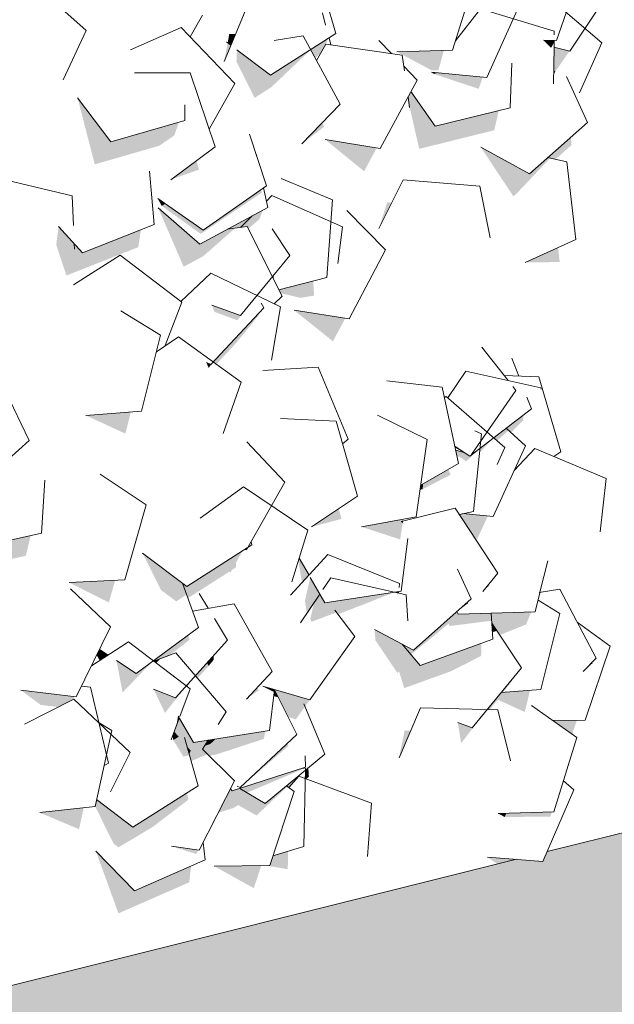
# Model space of a CAD drawing. Header units: millimetres. Extents: x 7522813 to 7573737, y -9734 to 10800.
# Tile 22 of 71: x 7533813 to 7534484, y 1166 to 2278. Entities that reach past the tile are written whole.
import ezdxf

# ---------------------------------------------------------------- set-up
doc = ezdxf.new("R2010")
doc.units = ezdxf.units.MM
doc.header["$MEASUREMENT"] = 0
for name, color, linetype in [('Nowe_130-Z Teren otaczajacy', 7, 'Continuous'), ('Nowe_2025-10-27 Żywopłot', 7, 'Continuous'), ('Nowe_280-A Dachy Powłoki', 7, 'Continuous')]:
    doc.layers.add(name, color=color, linetype=linetype)
for name, color, linetype, lineweight, true_color in [('Nowe_130-Z Teren otaczajacy_Nr_pióra__81', 7, 'Continuous', 13, 0x6a6a6a), ('Nowe_2025-10-27 Żywopłot_Nr_pióra__81', 7, 'Continuous', 13, 0x6a6a6a), ('Nowe_2025-10-27 Żywopłot_Nr_pióra__82', 7, 'Continuous', 13, 0xaaaaaa), ('Nowe_280-A Dachy Powłoki_Nr_pióra__61', 7, 'Continuous', 13, 0x6a6a6a), ('Nowe_280-A Dachy Powłoki_Nr_pióra__81', 7, 'Continuous', 13, 0x6a6a6a)]:
    doc.layers.add(name, color=color, linetype=linetype, lineweight=lineweight, true_color=true_color)

# ---------------------------------------------------------------- blocks, each defined once
blk = doc.blocks.new('ElemPrzekroju_29', base_point=(6982742.1, 0))
at = {"layer": 'Nowe_130-Z Teren otaczajacy_Nr_pióra__81', "linetype": 'Continuous', "lineweight": 0, "true_color": 0x1a1a1a}
blk.add_hatch(color=250, dxfattribs=at).paths.add_polyline_path([(7529839.7, 196.5), (7529053.7, 0), (7530778.5, 0), (7531646.5, 217.6), (7531681.6, 170.4), (7531743.4, 232.6), (7531742.2, 241.6), (7532774.3, 500.3), (7532812.4, 486), (7532817, 511), (7532874.5, 525.4), (7532878.9, 513.4), (7532949.6, 544.2), (7533984.1, 803.6), (7534017.3, 781), (7534032.2, 815.6), (7536135.5, 1342.9), (7536160.3, 1326.8), (7536170.2, 1351.2), (7536254.7, 1354.3), (7536262.7, 1374.8), (7536418.8, 1413.9), (7536418.8, 1841.3), (7534408.6, 1338.7), (7534403.8, 1327.7), (7534373.9, 1330), (7533200.2, 1036.6), (7533199.7, 1033.7), (7533172.9, 1029.8), (7533168.7, 1028.7), (7533164.1, 1024.9), (7533161, 1026.8), (7532115.8, 765.5), (7532069.6, 719), (7532020.8, 741.8), (7529970.7, 229.2), (7529970.7, 226.9), (7529950.7, 221.3), (7529937.2, 174.9), (7529849.2, 172)])
blk = doc.blocks.new('ElemPrzekroju_77', base_point=(6982742.1, 0))
at = {"layer": 'Nowe_280-A Dachy Powłoki_Nr_pióra__81', "linetype": 'Continuous', "lineweight": 0, "true_color": 0x1a1a1a}
for points in [[(7534048.4, 2254.1), (7534055.8, 2258.9), (7534057.1, 2261.9), (7534049.8, 2262)], [(7534044, 2231), (7534051.7, 2249.3), (7534046.7, 2253.1), (7534047.8, 2251)], [(7534288.9, 2243.2), (7534239.1, 2241.8), (7534278.7, 2220.7)], [(7534057.9, 2230.7), (7534078.4, 2189.8), (7534097.2, 2201.8), (7534085.3, 2223.8), (7534076.7, 2230.3)], [(7534285.5, 2218.1), (7534277.9, 2218.8), (7534280.6, 2216.9)], [(7534416.1, 2220.8), (7534416, 2217.2), (7534416.3, 2217), (7534417.8, 2219.3)], [(7534254.9, 2196.8), (7534251.6, 2190.6), (7534252.7, 2182.5), (7534264.2, 2132.2), (7534348.8, 2153.2), (7534354.1, 2175.6), (7534282.3, 2157.8)], [(7533878.6, 2189.7), (7533898, 2114.7), (7533970.7, 2135.7), (7533964.4, 2154.2), (7533916.1, 2140.3)], [(7534131.6, 2138), (7534156.9, 2157.1), (7534154.5, 2161.6)], [(7534158, 2142.8), (7534202, 2106.9), (7534216.2, 2133.2)], [(7534409.1, 2122.3), (7534417.9, 2120.4), (7534436.2, 2136.5), (7534435.3, 2145.4)], [(7534371.5, 2113.5), (7534333.6, 2134.3), (7534370.5, 2078.6), (7534375, 2082.6)], [(7533983.7, 2097.4), (7534015.8, 2108.9), (7534012.5, 2118.7)], [(7533969.1, 2076), (7533973.5, 2067.9), (7533977.6, 2070.1)], [(7534218.7, 2042.2), (7534233.2, 2071.3), (7534228, 2071.8)], [(7534011.5, 2029), (7533969.5, 2065.8), (7533998.3, 1999.1), (7534020.4, 2011)], [(7534075.5, 2056.5), (7534047.6, 2041.5), (7534062.6, 2043.5)], [(7533854.5, 2023.9), (7533866, 1989.2), (7533947.1, 2021.2), (7533950, 2040.8), (7533884.1, 2014.8), (7533874.8, 2025), (7533875, 2019)], [(7534383.8, 2004), (7534422.8, 2004.4), (7534420.9, 2020.9)], [(7534098.5, 1987.8), (7534099.6, 1985.7), (7534100.1, 1986.3), (7534100.1, 1986.5), (7534099.6, 1989.1)], [(7534139.6, 1981.7), (7534105.8, 1973.2), (7534107.7, 1969.3), (7534130.2, 1964)], [(7534180.8, 1941.1), (7534122.9, 1950), (7534166.9, 1914.9)], [(7534031.8, 1891.6), (7534035.3, 1889.1), (7534057.7, 1913.1), (7534053.7, 1915)], [(7533977.9, 1910.8), (7533977.5, 1910), (7533978.4, 1910.6)], [(7534297.3, 1853.7), (7534298.7, 1855.7), (7534298.6, 1855.7)], [(7533888, 1831.2), (7533932.6, 1810.6), (7533938.7, 1835.3)], [(7534265.2, 1747.4), (7534268, 1747.9), (7534268.7, 1753.9), (7534265.9, 1752.3)], [(7534173.3, 1725.7), (7534142.5, 1705.3), (7534176.5, 1714.4)], [(7534199, 1705.4), (7534242.7, 1691.2), (7534245.3, 1709.2), (7534243.8, 1711.5), (7534245.7, 1712), (7534246, 1714.1)], [(7534313.5, 1720.3), (7534309.5, 1719.4), (7534326.3, 1693.8), (7534329.6, 1691.4), (7534341.6, 1717.6)], [(7533825.7, 1695.5), (7533792.7, 1688.2), (7533795.9, 1667.4), (7533820, 1672.7)], [(7533951.9, 1675.6), (7533972.9, 1633.9), (7533990.2, 1646.7)], [(7534001.8, 1638), (7533996.9, 1641.7), (7534003, 1624.8), (7534049.9, 1654.8), (7534051.1, 1653.8), (7534052.8, 1656.7), (7534057.3, 1659.6), (7534057.3, 1664.8), (7534065.1, 1678.6)], [(7534127.8, 1667.2), (7534131.9, 1642.3), (7534139.8, 1650.8), (7534128.7, 1669.9)], [(7533869.2, 1642.4), (7533913.9, 1620), (7533921, 1645)], [(7534132.9, 1601.2), (7534135.6, 1604.9), (7534144.4, 1618), (7534135.2, 1621.7), (7534137.4, 1608.2)], [(7534361.7, 1608.6), (7534345.5, 1608.1), (7534346.3, 1596.6), (7534355, 1583.4), (7534355.4, 1583.4)], [(7534247.3, 1569.9), (7534214.8, 1577.3), (7534239.6, 1540.4), (7534241.5, 1542.1), (7534247.3, 1523.3), (7534299.6, 1542.2), (7534321.9, 1569.3), (7534265.4, 1548.9)], [(7533900.1, 1560.7), (7533903.6, 1554.5), (7533913.1, 1560.6), (7533903.2, 1567.1)], [(7534024.7, 1551.7), (7534011.6, 1537.2), (7534014, 1534.4), (7534026.6, 1548.4)], [(7534101, 1521.2), (7534115.7, 1491.4), (7534116.2, 1490.9), (7534134.1, 1505.5), (7534135.3, 1502.5), (7534173.5, 1555.9), (7534173.5, 1556.1), (7534140.6, 1510.1), (7534101, 1521.5)], [(7533814.6, 1521), (7533836.8, 1504.4), (7533833.5, 1518.7)], [(7534356.5, 1518.3), (7534340.7, 1499), (7534343.6, 1498.9), (7534352.9, 1510.3), (7534383.3, 1496.3), (7534389.4, 1520.9)], [(7534265.2, 1499.7), (7534264.8, 1499.8), (7534265.1, 1499.5)], [(7534414.7, 1486.8), (7534436.9, 1471.3), (7534442.2, 1487)], [(7533985.8, 1469.5), (7533986.6, 1464.6), (7533992.7, 1468.4), (7533987.6, 1474.3)], [(7534241.5, 1444.7), (7534254.7, 1475.3), (7534247.7, 1475.5)], [(7534006.3, 1452.6), (7534002.1, 1457.5), (7534004.5, 1449)], [(7534026.1, 1464.5), (7534022.2, 1458.3), (7534028.3, 1460.2), (7534034.2, 1465.7)], [(7534135.9, 1430.8), (7534135.7, 1421.3), (7534136.8, 1420.8), (7534139.7, 1423.3), (7534139, 1433.4)], [(7534051.1, 1409.7), (7534037.2, 1382.4), (7534054.3, 1387.9), (7534061.6, 1410), (7534053, 1407.3)], [(7533900.1, 1397.4), (7533898.4, 1389.8), (7533919.2, 1347.9), (7533962.5, 1366.8), (7533972.5, 1386.3), (7533940.8, 1366.3)], [(7533835.8, 1382.7), (7533880.2, 1364), (7533885.6, 1388.2)], [(7534353.3, 1381.7), (7534360.7, 1377.8), (7534362.5, 1382)], [(7533899.3, 1339.1), (7533924.7, 1269), (7534004.6, 1304), (7534006.8, 1322.6), (7533942.8, 1294.6)], [(7534095.6, 1322.9), (7534092.2, 1322.9), (7534115.8, 1318.8), (7534116.3, 1339), (7534099.1, 1333.8)], [(7534373.9, 1330), (7534341.2, 1332.5), (7534352.6, 1324.7)], [(7534032.7, 1322.3), (7534077.5, 1297.4), (7534085.9, 1322.8)]]:
    blk.add_hatch(color=250, dxfattribs=at).paths.add_polyline_path(points)
at = {"layer": 'Nowe_280-A Dachy Powłoki_Nr_pióra__61', "color": 251, "linetype": 'Continuous', "lineweight": 13, "true_color": 0x6a6a6a}
for p, q in [((7536541.5, 1871.9), (7534408.6, 1338.7)), ((7534373.9, 1330), (7533200.2, 1036.6))]:
    blk.add_line(p, q, dxfattribs=at)
blk = doc.blocks.new('ElemPrzekroju_356', base_point=(6982742.1, 0))
at = {"layer": 'Nowe_2025-10-27 Żywopłot_Nr_pióra__81', "linetype": 'Continuous', "lineweight": 0, "true_color": 0x1a1a1a}
for points in [[(7534048.4, 2254.1), (7534048.4, 2251.8), (7534051.7, 2249.3), (7534055.8, 2258.9)], [(7534141.8, 2244.2), (7534146.8, 2234.9), (7534153.1, 2240.3), (7534158.8, 2250.3), (7534159, 2250.2), (7534161, 2256.5)], [(7534404.4, 2254.8), (7534413, 2246.1), (7534416.5, 2252.7), (7534416.5, 2254.7)], [(7534416.1, 2247.2), (7534416.4, 2246.4), (7534416.4, 2247.1)], [(7534433.9, 2242.7), (7534416.4, 2247.1), (7534416.1, 2220.8), (7534417.8, 2219.3)], [(7534058.5, 2244.2), (7534057.9, 2230.7), (7534076.7, 2230.3)], [(7534085.3, 2223.8), (7534097.2, 2201.8), (7534141.8, 2244.2), (7534096.5, 2215.3)], [(7534288.9, 2243.2), (7534278.7, 2220.7), (7534285.8, 2220.8), (7534292.1, 2243.3)], [(7534280.6, 2216.9), (7534331.3, 2200), (7534336, 2213.4), (7534285.5, 2218.1)], [(7533964.4, 2154.2), (7533970.7, 2135.7), (7533987.8, 2147.4), (7533993, 2162.5)], [(7534388.6, 2104.2), (7534371.5, 2113.5), (7534375, 2082.6), (7534411.8, 2121.7), (7534409.1, 2122.3)], [(7533973.5, 2067.9), (7534017.5, 2036.2), (7534086.5, 2082.8), (7534085.4, 2086), (7534020.5, 2040.4), (7533977.6, 2070.1)], [(7534062.6, 2043.5), (7534070.1, 2044.5), (7534071.4, 2042), (7534084, 2052.9), (7534087.7, 2063), (7534075.5, 2056.5)], [(7533874.8, 2025), (7533857.1, 2044.4), (7533854.5, 2023.9), (7533875, 2019)], [(7534011.5, 2029), (7534020.4, 2011), (7534056.3, 2042.6), (7534047.6, 2041.5), (7534016.4, 2024.7)], [(7534098.5, 1987.8), (7534081.1, 1966.6), (7534081.9, 1966.2)], [(7534100.1, 1986.3), (7534100.2, 1986.4), (7534100.1, 1986.5)], [(7534139.6, 1981.7), (7534130.2, 1964), (7534145.6, 1966.5), (7534144.5, 1982.9)], [(7534081.1, 1966.6), (7534071.9, 1955.4), (7534072.7, 1955.5)], [(7534044.8, 1950.5), (7534030.3, 1955.7), (7534032.9, 1948.3)], [(7534044.8, 1950.5), (7534032.9, 1948.3), (7534058.8, 1938.7), (7534072.7, 1955.5), (7534071.9, 1955.4), (7534062.6, 1944.1)], [(7534053.7, 1915), (7534057.7, 1913.1), (7534083, 1944.3), (7534083.5, 1947)], [(7534029.1, 1888.7), (7534024, 1890.9), (7534026.5, 1884.9), (7534031.8, 1891.6)], [(7534295.9, 1851.5), (7534296.4, 1851.1), (7534299.6, 1855.8), (7534298.7, 1855.7), (7534297.3, 1853.7)], [(7534381.8, 1831.8), (7534362.4, 1816.8), (7534367.9, 1811.8), (7534381.4, 1825.5)], [(7534362.4, 1816.8), (7534348.2, 1805.9), (7534352, 1802.6), (7534365.2, 1814.3)], [(7534348.2, 1805.9), (7534332.8, 1794.1), (7534332.3, 1789.1)], [(7534304.8, 1794.9), (7534313.3, 1789.9), (7534315.1, 1789.4), (7534304.6, 1796.1)], [(7534315.1, 1789.4), (7534305.4, 1792), (7534306.9, 1785.3), (7534309.6, 1784.6), (7534317.3, 1779.4), (7534332.8, 1794.1), (7534321.5, 1785.3)], [(7534321.5, 1787.6), (7534323.3, 1787), (7534323.4, 1787.1)], [(7534268.7, 1753.9), (7534268, 1747.9), (7534299.6, 1764.2), (7534297, 1770.3)], [(7534313.5, 1720.3), (7534317.6, 1719.9), (7534317.6, 1721.2)], [(7534246.3, 1712.1), (7534243.8, 1711.5), (7534245.3, 1709.2)], [(7534066.9, 1679.8), (7534067.4, 1679.7), (7534070.9, 1682.3)], [(7533990.2, 1646.7), (7533972.9, 1633.9), (7533990, 1621.3), (7534001.5, 1628.9), (7533996.9, 1641.7)], [(7534141.2, 1648.3), (7534135.2, 1621.7), (7534144.4, 1618), (7534152.1, 1629.5)], [(7534158.5, 1639.4), (7534155.5, 1634.5), (7534158.8, 1639.3)], [(7534342.1, 1640), (7534335.9, 1632.5), (7534343.1, 1639.2)], [(7534145.5, 1619.7), (7534141.2, 1601), (7534169, 1611.3), (7534172.5, 1606.6), (7534236.4, 1631.6), (7534157.8, 1619.6), (7534152.1, 1629.5)], [(7534241.1, 1632.3), (7534236.4, 1631.6), (7534241, 1630.6)], [(7534306.8, 1609.9), (7534306.9, 1609.6), (7534319.2, 1619.1), (7534318.6, 1620.4)], [(7534132.9, 1601.2), (7534130.1, 1596.9), (7534135.6, 1604.9)], [(7534141.2, 1601), (7534142.7, 1598.2), (7534170.8, 1608.9), (7534169, 1611.3)], [(7534257.6, 1566), (7534244.8, 1572.9), (7534254.9, 1561.1), (7534297.3, 1596), (7534298.5, 1593.4), (7534346.1, 1599.4), (7534345.5, 1608.1), (7534308, 1606.9), (7534306.8, 1609.9)], [(7534355.4, 1583.4), (7534384.8, 1595.1), (7534390.7, 1609.5), (7534361.7, 1608.6)], [(7534346.3, 1596.6), (7534346.9, 1586.6), (7534351.9, 1588)], [(7534003.3, 1583.4), (7533963.9, 1554.2), (7533964.6, 1553.7), (7533983.1, 1560.8), (7534005, 1578)], [(7534244.8, 1572.9), (7534213.7, 1589.6), (7534214.8, 1577.3), (7534247.3, 1569.9)], [(7534299.6, 1542.2), (7534334.1, 1559.6), (7534334.4, 1573.8), (7534321.9, 1569.3)], [(7534024.7, 1551.7), (7534026.6, 1548.4), (7534032.2, 1555.4), (7534032.3, 1560.2)], [(7533944.6, 1539.9), (7533922.5, 1554.4), (7533929.4, 1518.4), (7533963.9, 1554.2)], [(7533971.9, 1556.5), (7533964.6, 1553.7), (7533967.3, 1551.6)], [(7534449.2, 1542.2), (7534460.1, 1551.6), (7534459.2, 1552.2)], [(7534011.6, 1537.2), (7534001.3, 1525.7), (7534002, 1525.1)], [(7533989.1, 1512.2), (7533964.4, 1522.3), (7533977.2, 1495.3), (7534001.3, 1525.7)], [(7534080.7, 1523.4), (7534069.2, 1511), (7534083.5, 1521.1)], [(7534101, 1521.5), (7534087.5, 1525.4), (7534100.7, 1518.7)], [(7534356.5, 1518.3), (7534358.7, 1518.4), (7534369.4, 1531.9), (7534368.8, 1533.1)], [(7533833.5, 1518.7), (7533836.8, 1504.4), (7533856.4, 1501.9), (7533873.5, 1510.5), (7533875.2, 1513.6)], [(7534100.2, 1514.4), (7534105.2, 1512.8), (7534101, 1521.2)], [(7534116.2, 1490.9), (7534124.9, 1487.9), (7534135.3, 1502.5), (7534134.1, 1505.5)], [(7533993.3, 1489.4), (7533992, 1491.6), (7533990.1, 1481)], [(7534307.7, 1484.3), (7534311.6, 1461.2), (7534340.7, 1499), (7534323.8, 1478.5)], [(7533987.6, 1474.3), (7533992.7, 1468.4), (7533999.2, 1467.5), (7534002.1, 1457.5), (7534006.3, 1452.6), (7534019.6, 1454.1), (7534026.1, 1464.5), (7534009.4, 1461.8), (7533993.3, 1489.4)], [(7533992.7, 1468.4), (7533986.6, 1464.6), (7533998.1, 1445.9), (7534004.8, 1447.7), (7533999.2, 1467.5)], [(7534034.2, 1465.7), (7534028.3, 1460.2), (7534035.7, 1448.5), (7534088.8, 1466), (7534090.4, 1474.6)], [(7534019.7, 1454.2), (7534027.2, 1446.8), (7534035.7, 1448.5), (7534028.3, 1460.2), (7534022.2, 1458.3)], [(7534058.7, 1412.7), (7534061.8, 1410.7), (7534116.8, 1458.2), (7534115.3, 1461), (7534062, 1411)], [(7534004.5, 1449), (7534006.8, 1440.9), (7534025.2, 1448.7), (7534019.7, 1454.2), (7534019.6, 1454.1), (7534006.3, 1452.6)], [(7534132, 1432.6), (7534061.7, 1410.1), (7534069.9, 1405.2), (7534133.2, 1432.1)], [(7534114.3, 1413), (7534116.5, 1411.4), (7534125.1, 1420), (7534128.5, 1423.9), (7534128.9, 1423.8), (7534135.9, 1430.8)], [(7534134, 1433.3), (7534132, 1432.6), (7534133.2, 1432.1), (7534134.6, 1433.1)], [(7534134, 1433.3), (7534135.1, 1432.9), (7534135.4, 1433), (7534135.4, 1433.7)], [(7534054.3, 1387.9), (7534059.9, 1391.2), (7534080.5, 1379.5), (7534115.4, 1412.3), (7534114.3, 1413), (7534090.2, 1393.2), (7534061.7, 1410.1), (7534061.6, 1410)], [(7533962.5, 1366.8), (7533963, 1366.3), (7534003.5, 1397.2), (7534002.2, 1405.1), (7533972.5, 1386.3)], [(7534362.5, 1382), (7534360.7, 1377.8), (7534412.4, 1378.2), (7534413.9, 1383.4)], [(7533919.2, 1347.9), (7533924.7, 1343.5), (7533963, 1366.3), (7533962.5, 1366.8)], [(7533984.5, 1344.7), (7534012.6, 1336), (7534014.7, 1340.5)]]:
    blk.add_hatch(color=250, dxfattribs=at).paths.add_polyline_path(points)
at = {"layer": 'Nowe_2025-10-27 Żywopłot_Nr_pióra__82', "color": 253, "linetype": 'Continuous', "lineweight": 13, "true_color": 0xaaaaaa}
for p, q in [((7534419.1, 2254.7), (7534448.2, 2337.8)), ((7533888.3, 2265.7), (7533823.2, 2324.3)), ((7534301.9, 2243.6), (7534327.9, 2327.8)), ((7534170.1, 2262.3), (7534153.3, 2321.1)), ((7534434.4, 2242.5), (7534483, 2315.7)), ((7534470.3, 2251.9), (7534403.9, 2308.9)), ((7534333.2, 2290.4), (7534305.2, 2254.2)), ((7534416.6, 2265.2), (7534333.2, 2290.4)), ((7534340.5, 2212.9), (7534376.8, 2293.1)), ((7534005.7, 2258.7), (7534019.6, 2283.3)), ((7534067.9, 2287.6), (7534044, 2231)), ((7534158.6, 2271.9), (7534155, 2285.8)), ((7533995.6, 2269.4), (7533938.2, 2243.9)), ((7534056.1, 2205.9), (7533995.6, 2269.4)), ((7533862.2, 2210), (7533888.3, 2265.7)), ((7534096.5, 2215.3), (7534170.1, 2262.3)), ((7534133.3, 2260), (7534100.3, 2254.7)), ((7534175, 2182.6), (7534133.3, 2260)), ((7534164.5, 2249.5), (7534162.4, 2257.4)), ((7534416.6, 2260.8), (7534416.6, 2265.2)), ((7534046.7, 2253.1), (7534051.7, 2249.3)), ((7534158.8, 2250.3), (7534148.4, 2231.9)), ((7534245, 2238.1), (7534158.8, 2250.3)), ((7534233, 2239.8), (7534218.8, 2254.5)), ((7534404.4, 2254.8), (7534419.1, 2254.7)), ((7534415.9, 2205.8), (7534416.4, 2247.1)), ((7534416.1, 2247.2), (7534434.4, 2242.5)), ((7534416.4, 2247.3), (7534416.5, 2254.7)), ((7534445.3, 2195.6), (7534470.3, 2251.9)), ((7534058.5, 2244.2), (7534096.5, 2215.3)), ((7534239.1, 2241.8), (7534301.9, 2243.6)), ((7534247.5, 2220.3), (7534245, 2238.1)), ((7534262, 2209.8), (7534246.7, 2225.6)), ((7534366.9, 2178.7), (7534368.7, 2229)), ((7534005.7, 2217.9), (7533942.8, 2218)), ((7534033.9, 2134.5), (7534005.7, 2217.9)), ((7534277.9, 2218.8), (7534340.5, 2212.9)), ((7534454.2, 2162.1), (7534430.5, 2214)), ((7534027.1, 2154.6), (7534056.1, 2205.9)), ((7534220, 2132.5), (7534262, 2209.8)), ((7534253.2, 2178.9), (7534251.6, 2190.6)), ((7534254.9, 2196.8), (7534282.3, 2157.8)), ((7533878.6, 2189.7), (7533916.1, 2140.3)), ((7533999.8, 2164.4), (7533999.8, 2181.8)), ((7534131.6, 2138), (7534175, 2182.6)), ((7534282.3, 2157.8), (7534366.9, 2178.7)), ((7533916.1, 2140.3), (7533999.8, 2164.4)), ((7534388.6, 2104.2), (7534454.2, 2162.1)), ((7534092, 2090.6), (7534072.6, 2148.7)), ((7534158, 2142.8), (7534220, 2132.5)), ((7533983.7, 2097.4), (7534033.9, 2134.5)), ((7534081.3, 2122.6), (7534080.7, 2125.6)), ((7534333.6, 2134.3), (7534388.6, 2104.2)), ((7534431, 2117.6), (7534409.1, 2122.3)), ((7534440.9, 2030), (7534431, 2117.6)), ((7533965.2, 2046.8), (7533959.6, 2107.1)), ((7533872.5, 2079), (7533787.9, 2099.5)), ((7534020.5, 2040.4), (7534092, 2090.6)), ((7534166.5, 2074.7), (7534108.5, 2098.7)), ((7534246.1, 2097.3), (7534218.7, 2042.2)), ((7534332.8, 2090.1), (7534246.1, 2097.3)), ((7534093.2, 2066.1), (7534088.6, 2088.2)), ((7534098, 2079.4), (7534091.8, 2073)), ((7534177.8, 2044), (7534098, 2079.4)), ((7534344.3, 2031.6), (7534332.8, 2090.1)), ((7533873.9, 2045.6), (7533872.5, 2079)), ((7533969.1, 2076), (7534020.5, 2040.4)), ((7534159.9, 1986.8), (7534166.5, 2074.7)), ((7533969.5, 2065.8), (7534016.4, 2024.7)), ((7534016.4, 2024.7), (7534093.2, 2066.1)), ((7534226.2, 2018.2), (7534182.4, 2062.5)), ((7533884.1, 2014.8), (7533965.2, 2046.8)), ((7534075.5, 2056.5), (7534062.6, 2043.5)), ((7533857.1, 2044.4), (7533884.1, 2014.8)), ((7534070.1, 2044.5), (7534047.6, 2041.5)), ((7534109.5, 1965.8), (7534070.1, 2044.5)), ((7534118.2, 2011.9), (7534098.2, 2042.1)), ((7534172.3, 2002.9), (7534177.8, 2044)), ((7533875, 2019), (7533874.8, 2025)), ((7534383.8, 2004), (7534440.9, 2030)), ((7533926.7, 2012.3), (7533873.9, 1978.7)), ((7533996.2, 1959.2), (7533926.7, 2012.3)), ((7534185, 1940.4), (7534226.2, 2018.2)), ((7534062.6, 1944.1), (7534118.2, 2011.9)), ((7534029, 1991.9), (7533995.3, 1959.9)), ((7534107.5, 1953.8), (7534029, 1991.9)), ((7534105.8, 1973.2), (7534159.9, 1986.8)), ((7533977.5, 1910), (7533996.2, 1959.2)), ((7534088.9, 1952.7), (7534085.9, 1957.9)), ((7534100.5, 1957.1), (7534109.5, 1965.8)), ((7533972.1, 1921.7), (7533927.5, 1949.5)), ((7534029.1, 1888.7), (7534088.9, 1952.7)), ((7534030.3, 1955.7), (7534062.6, 1944.1)), ((7534097.3, 1893.8), (7534107.5, 1953.8)), ((7534122.9, 1950), (7534185, 1940.4)), ((7533950.6, 1836.2), (7533972.1, 1921.7)), ((7533992.6, 1920.1), (7533967.5, 1903.2)), ((7534063.4, 1868.7), (7533992.6, 1920.1)), ((7533977.9, 1910.8), (7533978.4, 1910.6)), ((7534364.5, 1870.5), (7534334.9, 1908.2)), ((7534024, 1890.9), (7534029.1, 1888.7)), ((7534376.7, 1875.6), (7534368.9, 1896)), ((7534150.3, 1885.8), (7534087.6, 1882)), ((7534183.9, 1804.5), (7534150.3, 1885.8)), ((7534316.7, 1881.3), (7534296.4, 1851.1)), ((7534401.6, 1862.2), (7534316.7, 1881.3)), ((7534043, 1810.9), (7534063.4, 1868.7)), ((7534290.1, 1863.2), (7534227.6, 1870.3)), ((7534399.1, 1874.7), (7534360, 1876.2)), ((7534424.1, 1790.2), (7534399.1, 1874.7)), ((7533823.8, 1802.9), (7533797.4, 1858.6)), ((7534308.7, 1777.1), (7534290.1, 1863.2)), ((7534323.4, 1787.1), (7534373.2, 1859.4)), ((7534373.2, 1859.4), (7534369.7, 1863.9)), ((7534401.7, 1860.8), (7534401.6, 1862.2)), ((7534294.7, 1852.5), (7534292.7, 1851.3)), ((7534360.8, 1795), (7534294.7, 1852.5)), ((7534390.8, 1838.7), (7534385.7, 1852)), ((7533888, 1831.2), (7533950.6, 1836.2)), ((7534321.5, 1785.3), (7534390.8, 1838.7)), ((7534170.5, 1824.7), (7534107.7, 1827.9)), ((7534194.6, 1739.9), (7534170.5, 1824.7)), ((7534273.2, 1804.1), (7534217, 1831.7)), ((7534334.5, 1810.6), (7534326.9, 1814)), ((7534384.3, 1797), (7534362.4, 1816.8)), ((7533758.8, 1744.2), (7533823.8, 1802.9)), ((7534112.4, 1755.9), (7534069.8, 1801.3)), ((7534177.7, 1799.3), (7534183.9, 1804.5)), ((7534260.8, 1716.8), (7534273.2, 1804.1)), ((7534325.3, 1722.9), (7534334.5, 1810.6)), ((7534304.6, 1796.1), (7534321.5, 1785.3)), ((7534305.4, 1792), (7534315.1, 1789.4)), ((7534347.7, 1717), (7534384.3, 1797)), ((7534352.1, 1775.7), (7534360.8, 1795)), ((7534394.8, 1793.7), (7534371.5, 1769)), ((7534475.3, 1760.1), (7534394.8, 1793.7)), ((7534416.1, 1784.8), (7534424.1, 1790.2)), ((7534265.9, 1752.3), (7534308.7, 1777.1)), ((7533838, 1698.3), (7533841.6, 1758.2)), ((7533956.1, 1730.3), (7533904, 1765)), ((7534468.5, 1699.9), (7534475.3, 1760.1)), ((7534066, 1750.5), (7534017.1, 1715.1)), ((7534138.6, 1701.8), (7534066, 1750.5)), ((7534069.2, 1679.3), (7534112.4, 1755.9)), ((7534142.5, 1705.3), (7534194.6, 1739.9)), ((7533932, 1645.5), (7533956.1, 1730.3)), ((7534304.7, 1726.6), (7534243.8, 1711.5)), ((7534352.9, 1653.2), (7534304.7, 1726.6)), ((7534199, 1705.4), (7534260.8, 1716.8)), ((7534309.5, 1719.4), (7534325.3, 1722.9)), ((7534313.5, 1720.3), (7534347.7, 1717)), ((7534120.5, 1643.4), (7534138.6, 1701.8)), ((7533753, 1679.4), (7533838, 1698.3)), ((7534243.9, 1632.8), (7534251.4, 1692.1)), ((7534001.8, 1638), (7534075.3, 1685.1)), ((7534066.9, 1679.8), (7534069.2, 1679.3)), ((7534075.3, 1685.1), (7534074.4, 1688.5)), ((7533951.9, 1675.6), (7534001.8, 1638)), ((7534161.1, 1674), (7534119, 1628.3)), ((7534128.7, 1669.9), (7534139.8, 1650.8)), ((7534242.1, 1641.5), (7534161.1, 1674)), ((7534322.9, 1624.3), (7534307.3, 1657.8)), ((7534400.5, 1631.5), (7534409.5, 1667.2)), ((7533869.2, 1642.4), (7533932, 1645.5)), ((7534141.2, 1648.3), (7534157.8, 1619.6)), ((7534164.6, 1648), (7534155.5, 1634.5)), ((7534249.6, 1628.6), (7534164.6, 1648)), ((7534335.9, 1632.5), (7534352.9, 1653.2)), ((7533915.6, 1592.4), (7533870.5, 1635.4)), ((7534014.9, 1591.9), (7533996.9, 1641.7)), ((7534241.6, 1636.9), (7534242.1, 1641.5)), ((7534423, 1634.9), (7534399.6, 1631.3)), ((7534463.9, 1557), (7534423, 1634.9)), ((7534026.1, 1613.4), (7534015.9, 1630.3)), ((7534152.1, 1629.5), (7534130.1, 1596.9)), ((7534157.8, 1619.6), (7534243.9, 1632.8)), ((7534241, 1630.6), (7534241.1, 1632.3)), ((7534251.2, 1599.1), (7534249.6, 1628.6)), ((7534257.6, 1566), (7534322.9, 1624.3)), ((7534395.1, 1609.6), (7534400.4, 1630.9)), ((7534055.2, 1618.6), (7534008.3, 1610.2)), ((7534098.3, 1542), (7534055.2, 1618.6)), ((7534422.8, 1607.4), (7534398.3, 1622.6)), ((7534047.8, 1577.4), (7534033, 1601.9)), ((7534191.6, 1581.5), (7534169, 1611.3)), ((7534306.8, 1609.9), (7534308, 1606.9)), ((7534308, 1606.9), (7534395.1, 1609.6)), ((7534347.4, 1578.5), (7534345.5, 1608.1)), ((7534401.4, 1521.9), (7534422.8, 1607.4)), ((7533877, 1513.4), (7533915.6, 1592.4)), ((7533944.6, 1539.9), (7534014.9, 1591.9)), ((7534379.5, 1546.3), (7534346.3, 1596.6)), ((7534479.6, 1570.6), (7534442.4, 1597.9)), ((7534140.6, 1510.1), (7534191.6, 1581.5)), ((7534213.7, 1589.6), (7534257.6, 1566)), ((7533936.1, 1575.4), (7533894.2, 1548.5)), ((7534005.7, 1522.4), (7533936.1, 1575.4)), ((7533989.1, 1512.2), (7534047.8, 1577.4)), ((7534244.8, 1572.9), (7534265.4, 1548.9)), ((7534265.4, 1548.9), (7534347.4, 1578.5)), ((7534451.7, 1487), (7534479.6, 1570.6)), ((7533903.2, 1567.1), (7533913.1, 1560.6)), ((7533989.3, 1563.2), (7533964.6, 1553.7)), ((7534046.4, 1496.6), (7533989.3, 1563.2)), ((7534449.2, 1542.2), (7534463.9, 1557)), ((7533922.5, 1554.4), (7533944.6, 1539.9)), ((7534323.8, 1478.5), (7534379.5, 1546.3)), ((7534069.2, 1511), (7534098.3, 1542)), ((7533893.3, 1524.4), (7533882.9, 1525.4)), ((7533913.4, 1438.5), (7533893.3, 1524.4)), ((7534087.5, 1525.4), (7534140.6, 1510.1)), ((7533814.6, 1521), (7533877, 1513.4)), ((7533964.4, 1522.3), (7533989.1, 1512.2)), ((7533993.9, 1491.1), (7534005.7, 1522.4)), ((7534095.4, 1475.4), (7534101, 1521.5)), ((7534125.9, 1470.9), (7534101, 1521.2)), ((7534356.5, 1518.3), (7534401.4, 1521.9)), ((7533874.4, 1510.9), (7533818.5, 1482.7)), ((7533938.1, 1450.8), (7533874.4, 1510.9)), ((7534157.8, 1448.8), (7534134.1, 1505.5)), ((7534265.8, 1501.1), (7534241.5, 1444.7)), ((7534352.8, 1498.7), (7534265.8, 1501.1)), ((7534442.1, 1467.6), (7534390.9, 1503.5)), ((7533992, 1491.6), (7534009.4, 1461.8)), ((7534037.3, 1482.2), (7534046.4, 1496.6)), ((7534264.8, 1499.8), (7534265.2, 1499.7)), ((7534367.4, 1441.1), (7534352.8, 1498.7)), ((7533917.3, 1475.6), (7533902.8, 1484.1)), ((7533984.1, 1464.9), (7533993.3, 1489.4)), ((7534307.7, 1484.3), (7534323.8, 1478.5)), ((7534414.7, 1486.8), (7534451.7, 1487)), ((7533898.3, 1389.6), (7533917.3, 1475.6)), ((7534009.4, 1461.8), (7534095.4, 1475.4)), ((7534062, 1411), (7534125.9, 1470.9)), ((7534416.1, 1383.5), (7534442.1, 1467.6)), ((7534014.7, 1413), (7533999.2, 1467.5)), ((7534019.7, 1454.2), (7534026.1, 1464.5)), ((7533915.9, 1406.3), (7533938.1, 1450.8)), ((7534055.7, 1418.7), (7534019.7, 1454.2)), ((7534090.2, 1393.2), (7534157.8, 1448.8)), ((7534136, 1433.9), (7534135.6, 1447)), ((7533908.4, 1435.6), (7533913.4, 1438.5)), ((7534053, 1407.3), (7534136, 1433.9)), ((7534128.5, 1423.9), (7534117.1, 1411)), ((7534210.2, 1393.5), (7534128.5, 1423.9)), ((7534133.9, 1344.4), (7534135.9, 1432.6)), ((7534135.9, 1432.6), (7534134, 1433.3)), ((7533940.8, 1366.3), (7534014.7, 1413)), ((7534015.7, 1340.4), (7534055.7, 1418.7)), ((7534058.7, 1412.7), (7534062, 1411)), ((7534123.2, 1406.6), (7534114.3, 1413)), ((7534438.8, 1408.5), (7534427, 1418.7)), ((7534051.1, 1409.7), (7534053, 1407.3)), ((7534061.7, 1410.1), (7534090.2, 1393.2)), ((7534095.6, 1322.9), (7534123.2, 1406.6)), ((7534403.8, 1327.7), (7534438.8, 1408.5)), ((7533900.1, 1397.4), (7533940.8, 1366.3)), ((7534205.8, 1333.2), (7534210.2, 1393.5)), ((7533835.8, 1382.7), (7533898.3, 1389.6)), ((7534353.3, 1381.7), (7534416.1, 1383.5)), ((7534022.7, 1329.6), (7534020.2, 1349.1)), ((7533899.3, 1339.1), (7533942.8, 1294.6)), ((7533984.5, 1344.7), (7534015.7, 1340.4)), ((7534099.1, 1333.8), (7534133.9, 1344.4)), ((7533942.8, 1294.6), (7534022.7, 1329.6)), ((7534341.2, 1332.5), (7534403.8, 1327.7)), ((7534032.7, 1322.3), (7534095.6, 1322.9))]:
    blk.add_line(p, q, dxfattribs=at)

msp = doc.modelspace()

# ---------------------------------------------------------------- block references
at = {"layer": 'Nowe_130-Z Teren otaczajacy', "lineweight": 0}
msp.add_blockref('ElemPrzekroju_29', (6982742.1, 0), dxfattribs=at)
at = {"layer": 'Nowe_2025-10-27 Żywopłot', "lineweight": 0}
msp.add_blockref('ElemPrzekroju_356', (6982742.1, 0), dxfattribs=at)
at = {"layer": 'Nowe_280-A Dachy Powłoki', "lineweight": 0}
msp.add_blockref('ElemPrzekroju_77', (6982742.1, 0), dxfattribs=at)

doc.saveas('drawing.dxf')
